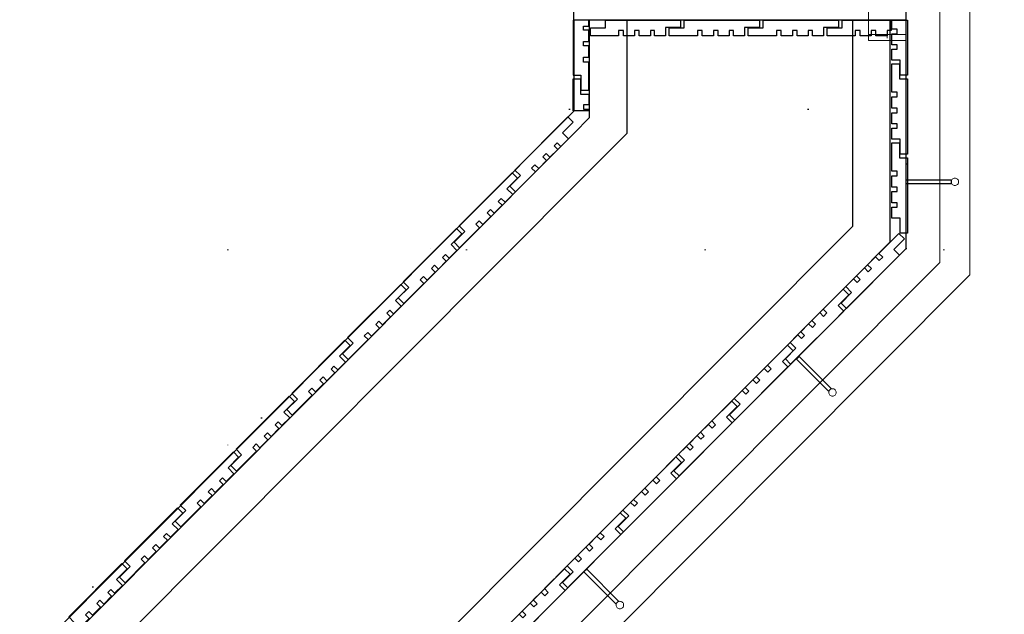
# Model space of a CAD drawing. Header units: millimetres. Extents: x -63554 to 200, y -19084 to 40052.
# Tile 11 of 120: x -45298 to -43988, y -18293 to -17501. Entities that reach past the tile are written whole.
import ezdxf

# ---------------------------------------------------------------- set-up
doc = ezdxf.new("R2010")
doc.units = ezdxf.units.MM
doc.header["$MEASUREMENT"] = 0
doc.linetypes.add('Dotted', pattern=[317.499995, 0, -317.499995])
for name, color, linetype in [('New_1154_Välistrepid_ kaldteed ja terrassid', 7, 'Continuous'), ('New_1252_Varikatused', 7, 'Continuous'), ('New_1253_Välistasandite piirded ja käsipuud', 7, 'Continuous'), ('New_Archicad Doors', 7, 'Continuous')]:
    doc.layers.add(name, color=color, linetype=linetype)
for name, color, linetype, lineweight in [('New_1154_Välistrepid_ kaldteed ja terrassid_Pen_No__41', 7, 'Continuous', 25), ('New_1252_Varikatused_Pen_No__1', 7, 'Continuous', 13), ('New_1252_Varikatused_Pen_No__41', 7, 'Continuous', 25), ('New_1253_Välistasandite piirded ja käsipuud_Pen_No__1', 7, 'Continuous', 13), ('New_1253_Välistasandite piirded ja käsipuud_Pen_No__41', 7, 'Continuous', 25), ('New_Archicad Doors_Pen_No__101', 252, 'Continuous', 13)]:
    doc.layers.add(name, color=color, linetype=linetype, lineweight=lineweight)

# ---------------------------------------------------------------- blocks, each defined once
blk = doc.blocks.new('Slab_2_1', base_point=(-44117, -17501.9))
at = {"layer": 'New_1252_Varikatused_Pen_No__41', "color": 7, "linetype": 'Continuous', "lineweight": 25, "flags": 128}
blk.add_lwpolyline([(-44117, -17501.9), (-44117, -17575.3), (-44127, -17575.3), (-44127, -17555.3), (-44138, -17555.3), (-44138, -17540.7), (-44131, -17540.7), (-44131, -17535), (-44138, -17535), (-44138, -17520.2), (-44131, -17520.2), (-44131, -17514.1), (-44138, -17514.1), (-44138, -17501.9)], close=True, dxfattribs=at)
blk = doc.blocks.new('Slab_149_1', base_point=(-44119, -17714.6))
at = {"layer": 'New_1253_Välistasandite piirded ja käsipuud_Pen_No__41', "color": 7, "linetype": 'Continuous', "lineweight": 25, "flags": 128}
blk.add_lwpolyline([(-44119, -17714.6), (-44059, -17714.6), (-44059, -17719.6), (-44119, -17719.6)], close=True, dxfattribs=at)
blk = doc.blocks.new('Slab_150_1', base_point=(-44119, -17714.6))
at = {"layer": 'New_1253_Välistasandite piirded ja käsipuud_Pen_No__41', "color": 7, "linetype": 'Continuous', "lineweight": 25, "flags": 128}
blk.add_lwpolyline([(-44119, -17714.6), (-44059, -17714.6), (-44059, -17719.6), (-44119, -17719.6)], close=True, dxfattribs=at)
blk = doc.blocks.new('Slab_153_1', base_point=(-44543.9, -18232.5))
at = {"layer": 'New_1253_Välistasandite piirded ja käsipuud_Pen_No__41', "color": 7, "linetype": 'Continuous', "lineweight": 25, "flags": 128}
blk.add_lwpolyline([(-44543.9, -18232.5), (-44501.5, -18274.9), (-44505.1, -18278.4), (-44547.5, -18236)], close=True, dxfattribs=at)
blk = doc.blocks.new('Slab_154_1', base_point=(-44543.9, -18232.5))
at = {"layer": 'New_1253_Välistasandite piirded ja käsipuud_Pen_No__41', "color": 7, "linetype": 'Continuous', "lineweight": 25, "flags": 128}
blk.add_lwpolyline([(-44543.9, -18232.5), (-44501.5, -18274.9), (-44505.1, -18278.4), (-44547.5, -18236)], close=True, dxfattribs=at)
blk = doc.blocks.new('Slab_155_1', base_point=(-44261.1, -17949.6))
at = {"layer": 'New_1253_Välistasandite piirded ja käsipuud_Pen_No__41', "color": 7, "linetype": 'Continuous', "lineweight": 25, "flags": 128}
blk.add_lwpolyline([(-44261.1, -17949.6), (-44218.7, -17992.1), (-44222.2, -17995.6), (-44264.6, -17953.2)], close=True, dxfattribs=at)
blk = doc.blocks.new('Slab_156_1', base_point=(-44261.1, -17949.6))
at = {"layer": 'New_1253_Välistasandite piirded ja käsipuud_Pen_No__41', "color": 7, "linetype": 'Continuous', "lineweight": 25, "flags": 128}
blk.add_lwpolyline([(-44261.1, -17949.6), (-44218.7, -17992.1), (-44222.2, -17995.6), (-44264.6, -17953.2)], close=True, dxfattribs=at)
blk = doc.blocks.new('Column_147_1', base_point=(-44054, -17717.1))
at = {"layer": 'New_1253_Välistasandite piirded ja käsipuud_Pen_No__1', "color": 7, "linetype": 'Continuous', "lineweight": 13, "flags": 128}
blk.add_lwpolyline([(-44059, -17717.1, -0.414214), (-44054, -17712.1, -0.414214), (-44049, -17717.1, -0.414214), (-44054, -17722.1, -0.414214)], format="xyb", close=True, dxfattribs=at)
blk = doc.blocks.new('Column_148_1', base_point=(-44054, -17717.1))
at = {"layer": 'New_1253_Välistasandite piirded ja käsipuud_Pen_No__1', "color": 7, "linetype": 'Continuous', "lineweight": 13, "flags": 128}
blk.add_lwpolyline([(-44059, -17717.1, -0.414214), (-44054, -17712.1, -0.414214), (-44049, -17717.1, -0.414214), (-44054, -17722.1, -0.414214)], format="xyb", close=True, dxfattribs=at)
blk = doc.blocks.new('Column_151_1', base_point=(-44499.8, -18280.2))
at = {"layer": 'New_1253_Välistasandite piirded ja käsipuud_Pen_No__1', "color": 7, "linetype": 'Continuous', "lineweight": 13, "flags": 128}
blk.add_lwpolyline([(-44503.3, -18276.7, -0.414214), (-44496.2, -18276.7, -0.414214), (-44496.2, -18283.7, -0.414214), (-44503.3, -18283.7, -0.414214)], format="xyb", close=True, dxfattribs=at)
blk = doc.blocks.new('Column_152_1', base_point=(-44499.8, -18280.2))
at = {"layer": 'New_1253_Välistasandite piirded ja käsipuud_Pen_No__1', "color": 7, "linetype": 'Continuous', "lineweight": 13, "flags": 128}
blk.add_lwpolyline([(-44503.3, -18276.7, -0.414214), (-44496.2, -18276.7, -0.414214), (-44496.2, -18283.7, -0.414214), (-44503.3, -18283.7, -0.414214)], format="xyb", close=True, dxfattribs=at)
blk = doc.blocks.new('Column_153_1', base_point=(-44216.9, -17997.4))
at = {"layer": 'New_1253_Välistasandite piirded ja käsipuud_Pen_No__1', "color": 7, "linetype": 'Continuous', "lineweight": 13, "flags": 128}
blk.add_lwpolyline([(-44220.4, -17993.8, -0.414214), (-44213.4, -17993.8, -0.414214), (-44213.4, -18000.9, -0.414214), (-44220.4, -18000.9, -0.414214)], format="xyb", close=True, dxfattribs=at)
blk = doc.blocks.new('Column_154_1', base_point=(-44216.9, -17997.4))
at = {"layer": 'New_1253_Välistasandite piirded ja käsipuud_Pen_No__1', "color": 7, "linetype": 'Continuous', "lineweight": 13, "flags": 128}
blk.add_lwpolyline([(-44220.4, -17993.8, -0.414214), (-44213.4, -17993.8, -0.414214), (-44213.4, -18000.9, -0.414214), (-44220.4, -18000.9, -0.414214)], format="xyb", close=True, dxfattribs=at)
blk = doc.blocks.new('Slab_175_1', base_point=(-37893.5, -18705.5))
at = {"layer": 'New_1154_Välistrepid_ kaldteed ja terrassid_Pen_No__41', "color": 7, "linetype": 'Continuous', "lineweight": 25, "flags": 128}
blk.add_lwpolyline([(-37893.5, -18705.5), (-45016.5, -18705.5), (-44119, -17805.7), (-44119, -17501.9), (-44561, -17501.9), (-44561, -15302.1), (-44119, -15302.1), (-44119, -15230.1), (-38791, -15230.1), (-38791, -15302.1), (-38349, -15302.1), (-38349, -17501.9), (-38791, -17501.9), (-38791, -17805.7)], close=True, dxfattribs=at)
blk = doc.blocks.new('Slab_267_1', base_point=(-44646.2, -17723.1))
at = {"layer": 'New_1252_Varikatused_Pen_No__41', "color": 7, "linetype": 'Continuous', "lineweight": 25, "flags": 128}
blk.add_lwpolyline([(-44646.2, -17723.1), (-44632, -17708.9), (-44639.5, -17701.5), (-44568.8, -17630.8), (-44561.7, -17637.8), (-44575.9, -17652), (-44568.1, -17659.8), (-44578.4, -17670.1), (-44583.3, -17665.1), (-44587.3, -17669.1), (-44582.4, -17674.1), (-44592.8, -17684.5), (-44597.8, -17679.6), (-44602.1, -17683.9), (-44597.2, -17688.9), (-44607.7, -17699.4), (-44612.7, -17694.5), (-44617.2, -17699), (-44612.2, -17704), (-44638.7, -17730.5)], close=True, dxfattribs=at)
blk = doc.blocks.new('Slab_268_1', base_point=(-44720.4, -17797.4))
at = {"layer": 'New_1252_Varikatused_Pen_No__41', "color": 7, "linetype": 'Continuous', "lineweight": 25, "flags": 128}
blk.add_lwpolyline([(-44720.4, -17797.4), (-44706.2, -17783.2), (-44713.7, -17775.8), (-44643, -17705), (-44635.9, -17712.1), (-44650.1, -17726.3), (-44642.3, -17734), (-44652.6, -17744.3), (-44657.5, -17739.4), (-44661.5, -17743.4), (-44656.6, -17748.3), (-44667, -17758.8), (-44672, -17753.9), (-44676.3, -17758.2), (-44671.4, -17763.2), (-44681.9, -17773.7), (-44686.9, -17768.8), (-44691.4, -17773.3), (-44686.4, -17778.2), (-44713, -17804.8)], close=True, dxfattribs=at)
blk = doc.blocks.new('Slab_269_1', base_point=(-44794.6, -17871.6))
at = {"layer": 'New_1252_Varikatused_Pen_No__41', "color": 7, "linetype": 'Continuous', "lineweight": 25, "flags": 128}
blk.add_lwpolyline([(-44794.6, -17871.6), (-44780.5, -17857.5), (-44787.9, -17850.1), (-44717.2, -17779.3), (-44710.1, -17786.4), (-44724.3, -17800.5), (-44716.5, -17808.3), (-44726.8, -17818.6), (-44731.7, -17813.7), (-44735.7, -17817.7), (-44730.8, -17822.6), (-44741.3, -17833.1), (-44746.2, -17828.2), (-44750.5, -17832.5), (-44745.6, -17837.4), (-44756.1, -17848), (-44761.1, -17843.1), (-44765.6, -17847.6), (-44760.6, -17852.5), (-44787.2, -17879.1)], close=True, dxfattribs=at)
blk = doc.blocks.new('Slab_270_1', base_point=(-44868.8, -17945.9))
at = {"layer": 'New_1252_Varikatused_Pen_No__41', "color": 7, "linetype": 'Continuous', "lineweight": 25, "flags": 128}
blk.add_lwpolyline([(-44868.8, -17945.9), (-44854.7, -17931.8), (-44862.1, -17924.4), (-44791.4, -17853.6), (-44784.3, -17860.7), (-44798.5, -17874.8), (-44790.7, -17882.6), (-44801, -17892.9), (-44805.9, -17888), (-44809.9, -17892), (-44805, -17896.9), (-44815.5, -17907.4), (-44820.4, -17902.5), (-44824.7, -17906.8), (-44819.8, -17911.7), (-44830.3, -17922.3), (-44835.3, -17917.4), (-44839.8, -17921.9), (-44834.8, -17926.8), (-44861.4, -17953.4)], close=True, dxfattribs=at)
blk = doc.blocks.new('Slab_271_1', base_point=(-44943, -18020.2))
at = {"layer": 'New_1252_Varikatused_Pen_No__41', "color": 7, "linetype": 'Continuous', "lineweight": 25, "flags": 128}
blk.add_lwpolyline([(-44943, -18020.2), (-44928.9, -18006.1), (-44936.3, -17998.6), (-44865.6, -17927.9), (-44858.5, -17935), (-44872.7, -17949.1), (-44864.9, -17956.9), (-44875.2, -17967.2), (-44880.2, -17962.3), (-44884.1, -17966.2), (-44879.2, -17971.2), (-44889.7, -17981.7), (-44894.6, -17976.7), (-44899, -17981.1), (-44894, -17986), (-44904.6, -17996.6), (-44909.5, -17991.6), (-44914, -17996.1), (-44909.1, -18001.1), (-44935.6, -18027.6)], close=True, dxfattribs=at)
blk = doc.blocks.new('Slab_272_1', base_point=(-45017.2, -18094.5))
at = {"layer": 'New_1252_Varikatused_Pen_No__41', "color": 7, "linetype": 'Continuous', "lineweight": 25, "flags": 128}
blk.add_lwpolyline([(-45017.2, -18094.5), (-45003.1, -18080.4), (-45010.5, -18072.9), (-44939.8, -18002.2), (-44932.8, -18009.3), (-44946.9, -18023.4), (-44939.1, -18031.2), (-44949.4, -18041.5), (-44954.4, -18036.5), (-44958.3, -18040.5), (-44953.4, -18045.5), (-44963.9, -18056), (-44968.8, -18051), (-44973.2, -18055.4), (-44968.2, -18060.3), (-44978.8, -18070.9), (-44983.7, -18065.9), (-44988.2, -18070.4), (-44983.3, -18075.4), (-45009.8, -18101.9)], close=True, dxfattribs=at)
blk = doc.blocks.new('Slab_273_1', base_point=(-45091.4, -18168.8))
at = {"layer": 'New_1252_Varikatused_Pen_No__41', "color": 7, "linetype": 'Continuous', "lineweight": 25, "flags": 128}
blk.add_lwpolyline([(-45091.4, -18168.8), (-45077.3, -18154.6), (-45084.7, -18147.2), (-45014, -18076.5), (-45007, -18083.5), (-45021.1, -18097.7), (-45013.3, -18105.5), (-45023.6, -18115.8), (-45028.6, -18110.8), (-45032.6, -18114.8), (-45027.6, -18119.8), (-45038.1, -18130.3), (-45043, -18125.3), (-45047.4, -18129.6), (-45042.4, -18134.6), (-45053, -18145.2), (-45057.9, -18140.2), (-45062.4, -18144.7), (-45057.5, -18149.7), (-45084, -18176.2)], close=True, dxfattribs=at)
blk = doc.blocks.new('Slab_274_1', base_point=(-45165.6, -18243.1))
at = {"layer": 'New_1252_Varikatused_Pen_No__41', "color": 7, "linetype": 'Continuous', "lineweight": 25, "flags": 128}
blk.add_lwpolyline([(-45165.6, -18243.1), (-45151.5, -18228.9), (-45158.9, -18221.5), (-45088.2, -18150.8), (-45081.2, -18157.8), (-45095.3, -18172), (-45087.5, -18179.7), (-45097.8, -18190.1), (-45102.8, -18185.1), (-45106.8, -18189.1), (-45101.8, -18194), (-45112.3, -18204.5), (-45117.2, -18199.6), (-45121.6, -18203.9), (-45116.6, -18208.9), (-45127.2, -18219.4), (-45132.1, -18214.5), (-45136.6, -18219), (-45131.7, -18223.9), (-45158.2, -18250.5)], close=True, dxfattribs=at)
blk = doc.blocks.new('Slab_275_1', base_point=(-45239.8, -18317.4))
at = {"layer": 'New_1252_Varikatused_Pen_No__41', "color": 7, "linetype": 'Continuous', "lineweight": 25, "flags": 128}
blk.add_lwpolyline([(-45239.8, -18317.4), (-45225.7, -18303.2), (-45233.1, -18295.8), (-45162.5, -18225), (-45155.4, -18232.1), (-45169.5, -18246.3), (-45161.7, -18254), (-45172, -18264.3), (-45177, -18259.4), (-45181, -18263.4), (-45176, -18268.3), (-45186.5, -18278.8), (-45191.5, -18273.9), (-45195.8, -18278.2), (-45190.8, -18283.2), (-45201.4, -18293.7), (-45206.3, -18288.8), (-45210.8, -18293.3), (-45205.9, -18298.2), (-45232.4, -18324.8)], close=True, dxfattribs=at)
blk = doc.blocks.new('Slab_305_1', base_point=(-44329, -17512.4))
at = {"layer": 'New_1252_Varikatused_Pen_No__41', "color": 7, "linetype": 'Continuous', "lineweight": 25, "flags": 128}
blk.add_lwpolyline([(-44329, -17512.4), (-44309, -17512.4), (-44309, -17501.9), (-44209, -17501.9), (-44209, -17511.9), (-44229, -17511.9), (-44229, -17522.9), (-44243.6, -17522.9), (-44243.6, -17515.9), (-44249.2, -17515.9), (-44249.2, -17522.9), (-44264, -17522.9), (-44264, -17515.9), (-44270.2, -17515.9), (-44270.2, -17522.9), (-44285.1, -17522.9), (-44285.1, -17515.9), (-44291.5, -17515.9), (-44291.5, -17522.9), (-44329, -17522.9)], close=True, dxfattribs=at)
blk = doc.blocks.new('Slab_306_1', base_point=(-44434, -17512.4))
at = {"layer": 'New_1252_Varikatused_Pen_No__41', "color": 7, "linetype": 'Continuous', "lineweight": 25, "flags": 128}
blk.add_lwpolyline([(-44434, -17512.4), (-44414, -17512.4), (-44414, -17501.9), (-44314, -17501.9), (-44314, -17511.9), (-44334, -17511.9), (-44334, -17522.9), (-44348.6, -17522.9), (-44348.6, -17515.9), (-44354.2, -17515.9), (-44354.2, -17522.9), (-44369, -17522.9), (-44369, -17515.9), (-44375.2, -17515.9), (-44375.2, -17522.9), (-44390.1, -17522.9), (-44390.1, -17515.9), (-44396.5, -17515.9), (-44396.5, -17522.9), (-44434, -17522.9)], close=True, dxfattribs=at)
blk = doc.blocks.new('Slab_307_1', base_point=(-44539, -17512.4))
at = {"layer": 'New_1252_Varikatused_Pen_No__41', "color": 7, "linetype": 'Continuous', "lineweight": 25, "flags": 128}
blk.add_lwpolyline([(-44539, -17512.4), (-44519, -17512.4), (-44519, -17501.9), (-44419, -17501.9), (-44419, -17511.9), (-44439, -17511.9), (-44439, -17522.9), (-44453.6, -17522.9), (-44453.6, -17515.9), (-44459.2, -17515.9), (-44459.2, -17522.9), (-44474, -17522.9), (-44474, -17515.9), (-44480.2, -17515.9), (-44480.2, -17522.9), (-44495.1, -17522.9), (-44495.1, -17515.9), (-44501.5, -17515.9), (-44501.5, -17522.9), (-44539, -17522.9)], close=True, dxfattribs=at)
blk = doc.blocks.new('Slab_308_1', base_point=(-44127.5, -17560.3))
at = {"layer": 'New_1252_Varikatused_Pen_No__41', "color": 7, "linetype": 'Continuous', "lineweight": 25, "flags": 128}
blk.add_lwpolyline([(-44127.5, -17560.3), (-44127.5, -17580.3), (-44117, -17580.3), (-44117, -17680.3), (-44127, -17680.3), (-44127, -17660.3), (-44138, -17660.3), (-44138, -17645.7), (-44131, -17645.7), (-44131, -17640), (-44138, -17640), (-44138, -17625.2), (-44131, -17625.2), (-44131, -17619.1), (-44138, -17619.1), (-44138, -17604.2), (-44131, -17604.2), (-44131, -17597.8), (-44138, -17597.8), (-44138, -17560.3)], close=True, dxfattribs=at)
blk = doc.blocks.new('Slab_313_1', base_point=(-44566, -18239.2))
at = {"layer": 'New_1252_Varikatused_Pen_No__41', "color": 7, "linetype": 'Continuous', "lineweight": 25, "flags": 128}
blk.add_lwpolyline([(-44566, -18239.2), (-44580.1, -18253.4), (-44572.7, -18260.8), (-44643.3, -18331.6), (-44650.4, -18324.5), (-44636.3, -18310.3), (-44644.1, -18302.6), (-44633.8, -18292.3), (-44628.8, -18297.2), (-44624.8, -18293.2), (-44629.8, -18288.3), (-44619.3, -18277.8), (-44614.4, -18282.7), (-44610, -18278.4), (-44615, -18273.4), (-44604.4, -18262.9), (-44599.5, -18267.8), (-44595, -18263.3), (-44599.9, -18258.3), (-44573.4, -18231.8)], close=True, dxfattribs=at)
blk = doc.blocks.new('Slab_314_1', base_point=(-44491.9, -18164.8))
at = {"layer": 'New_1252_Varikatused_Pen_No__41', "color": 7, "linetype": 'Continuous', "lineweight": 25, "flags": 128}
blk.add_lwpolyline([(-44491.9, -18164.8), (-44506, -18179), (-44498.5, -18186.4), (-44569.2, -18257.2), (-44576.2, -18250.2), (-44562.1, -18236), (-44569.9, -18228.2), (-44559.6, -18217.9), (-44554.7, -18222.9), (-44550.7, -18218.9), (-44555.6, -18213.9), (-44545.2, -18203.4), (-44540.2, -18208.4), (-44535.9, -18204), (-44540.8, -18199.1), (-44530.3, -18188.5), (-44525.3, -18193.5), (-44520.8, -18188.9), (-44525.8, -18184), (-44499.3, -18157.4)], close=True, dxfattribs=at)
blk = doc.blocks.new('Slab_315_1', base_point=(-44417.7, -18090.5))
at = {"layer": 'New_1252_Varikatused_Pen_No__41', "color": 7, "linetype": 'Continuous', "lineweight": 25, "flags": 128}
blk.add_lwpolyline([(-44417.7, -18090.5), (-44431.8, -18104.7), (-44424.4, -18112.1), (-44495, -18182.9), (-44502.1, -18175.8), (-44488, -18161.7), (-44495.8, -18153.9), (-44485.5, -18143.6), (-44480.5, -18148.5), (-44476.5, -18144.5), (-44481.5, -18139.6), (-44471, -18129.1), (-44466.1, -18134), (-44461.7, -18129.7), (-44466.7, -18124.7), (-44456.1, -18114.2), (-44451.2, -18119.1), (-44446.7, -18114.6), (-44451.6, -18109.7), (-44425.1, -18083.1)], close=True, dxfattribs=at)
blk = doc.blocks.new('Slab_316_1', base_point=(-44343.6, -18016.2))
at = {"layer": 'New_1252_Varikatused_Pen_No__41', "color": 7, "linetype": 'Continuous', "lineweight": 25, "flags": 128}
blk.add_lwpolyline([(-44343.6, -18016.2), (-44357.7, -18030.3), (-44350.2, -18037.7), (-44420.9, -18108.5), (-44427.9, -18101.5), (-44413.8, -18087.3), (-44421.6, -18079.6), (-44411.3, -18069.2), (-44406.4, -18074.2), (-44402.4, -18070.2), (-44407.3, -18065.2), (-44396.9, -18054.7), (-44391.9, -18059.7), (-44387.6, -18055.3), (-44392.5, -18050.4), (-44382, -18039.8), (-44377, -18044.8), (-44372.5, -18040.3), (-44377.5, -18035.3), (-44351, -18008.8)], close=True, dxfattribs=at)
blk = doc.blocks.new('Slab_317_1', base_point=(-44269.4, -17941.8))
at = {"layer": 'New_1252_Varikatused_Pen_No__41', "color": 7, "linetype": 'Continuous', "lineweight": 25, "flags": 128}
blk.add_lwpolyline([(-44269.4, -17941.8), (-44283.5, -17956), (-44276.1, -17963.4), (-44346.7, -18034.2), (-44353.8, -18027.1), (-44339.7, -18013), (-44347.5, -18005.2), (-44337.2, -17994.9), (-44332.2, -17999.8), (-44328.2, -17995.8), (-44333.2, -17990.9), (-44322.7, -17980.4), (-44317.8, -17985.3), (-44313.4, -17981), (-44318.4, -17976.1), (-44307.8, -17965.5), (-44302.9, -17970.4), (-44298.4, -17965.9), (-44303.3, -17961), (-44276.8, -17934.4)], close=True, dxfattribs=at)
blk = doc.blocks.new('Slab_318_1', base_point=(-44195.3, -17867.5))
at = {"layer": 'New_1252_Varikatused_Pen_No__41', "color": 7, "linetype": 'Continuous', "lineweight": 25, "flags": 128}
blk.add_lwpolyline([(-44195.3, -17867.5), (-44209.4, -17881.6), (-44201.9, -17889.1), (-44272.6, -17959.9), (-44279.6, -17952.8), (-44265.5, -17938.6), (-44273.3, -17930.9), (-44263, -17920.5), (-44258.1, -17925.5), (-44254.1, -17921.5), (-44259, -17916.6), (-44248.6, -17906.1), (-44243.6, -17911), (-44239.3, -17906.7), (-44244.2, -17901.7), (-44233.7, -17891.1), (-44228.7, -17896.1), (-44224.2, -17891.6), (-44229.2, -17886.6), (-44202.7, -17860.1)], close=True, dxfattribs=at)
blk = doc.blocks.new('Slab_319_1', base_point=(-44121.1, -17793.1))
at = {"layer": 'New_1252_Varikatused_Pen_No__41', "color": 7, "linetype": 'Continuous', "lineweight": 25, "flags": 128}
blk.add_lwpolyline([(-44121.1, -17793.1), (-44135.2, -17807.3), (-44127.8, -17814.7), (-44198.4, -17885.5), (-44205.5, -17878.5), (-44191.4, -17864.3), (-44199.2, -17856.5), (-44188.9, -17846.2), (-44183.9, -17851.1), (-44179.9, -17847.2), (-44184.9, -17842.2), (-44174.4, -17831.7), (-44169.5, -17836.7), (-44165.1, -17832.3), (-44170.1, -17827.4), (-44159.5, -17816.8), (-44154.6, -17821.7), (-44150.1, -17817.2), (-44155, -17812.3), (-44128.5, -17785.7)], close=True, dxfattribs=at)
blk = doc.blocks.new('Slab_321_1', base_point=(-44224, -17522.9))
at = {"layer": 'New_1252_Varikatused_Pen_No__41', "color": 7, "linetype": 'Continuous', "lineweight": 25, "flags": 128}
blk.add_lwpolyline([(-44224, -17522.9), (-44224, -17512.4), (-44204, -17512.4), (-44204, -17501.9), (-44138.6, -17501.9), (-44138.6, -17515.9), (-44144.2, -17515.9), (-44144.2, -17522.9), (-44159, -17522.9), (-44159, -17515.9), (-44165.2, -17515.9), (-44165.2, -17522.9), (-44180.1, -17522.9), (-44180.1, -17515.9), (-44186.5, -17515.9), (-44186.5, -17522.9)], close=True, dxfattribs=at)
blk = doc.blocks.new('Slab_322_1', base_point=(-44127.5, -17665.3))
at = {"layer": 'New_1252_Varikatused_Pen_No__41', "color": 7, "linetype": 'Continuous', "lineweight": 25, "flags": 128}
blk.add_lwpolyline([(-44127.5, -17665.3), (-44127.5, -17685.3), (-44117, -17685.3), (-44117, -17785.3), (-44127, -17785.3), (-44127, -17765.3), (-44138, -17765.3), (-44138, -17750.7), (-44131, -17750.7), (-44131, -17745), (-44138, -17745), (-44138, -17730.2), (-44131, -17730.2), (-44131, -17724.1), (-44138, -17724.1), (-44138, -17709.2), (-44131, -17709.2), (-44131, -17702.8), (-44138, -17702.8), (-44138, -17665.3)], close=True, dxfattribs=at)
blk = doc.blocks.new('Slab_324_1', base_point=(-44551.5, -17595.3))
at = {"layer": 'New_1252_Varikatused_Pen_No__41', "color": 7, "linetype": 'Continuous', "lineweight": 25, "flags": 128}
blk.add_lwpolyline([(-44551.5, -17595.3), (-44541, -17595.3), (-44541, -17557.7), (-44548, -17557.7), (-44548, -17551.4), (-44541, -17551.4), (-44541, -17536.4), (-44548, -17536.4), (-44548, -17530.3), (-44541, -17530.3), (-44541, -17515.5), (-44548, -17515.5), (-44548, -17509.8), (-44541, -17509.8), (-44541, -17501.9), (-44562, -17501.9), (-44562, -17575.3), (-44551.5, -17575.3)], close=True, dxfattribs=at)
blk = doc.blocks.new('Slab_325_1', base_point=(-44562, -17622.6))
at = {"layer": 'New_1252_Varikatused_Pen_No__41', "color": 7, "linetype": 'Continuous', "lineweight": 25, "flags": 128}
blk.add_lwpolyline([(-44562, -17622.6), (-44562, -17580.3), (-44552, -17580.3), (-44552, -17600.3), (-44541, -17600.3), (-44541, -17614.8), (-44548, -17614.8), (-44548, -17620.5), (-44541, -17620.5), (-44541, -17622.6)], close=True, dxfattribs=at)
blk = doc.blocks.new('Wall_63_1', base_point=(-45016.5, -18705.5))
at = {"layer": 'New_1252_Varikatused_Pen_No__41', "color": 7, "linetype": 'Continuous', "lineweight": 25}
for p, q in [((-44561, -17652.7), (-44540, -17631.6)), ((-45540.3, -18634.5), (-44561, -17652.7)), ((-44540, -17702.4), (-44490, -17652.3)), ((-45481, -18645.9), (-44540, -17702.4)), ((-44490, -18077.1), (-44190, -17776.3)), ((-44190, -17847.1), (-44140, -17797)), ((-45042.8, -18702.1), (-44190, -17847.1)), ((-45095.8, -18684.5), (-44490, -18077.1))]:
    blk.add_line(p, q, dxfattribs=at)
at = {"layer": 'New_1252_Varikatused_Pen_No__41', "color": 7, "linetype": 'Continuous', "lineweight": 25, "flags": 128}
for points in [[(-44561, -17623), (-45569.9, -18634.5)], [(-44119, -17805.7), (-44119, -17776)], [(-45016.5, -18705.5), (-44119, -17805.7)]]:
    blk.add_lwpolyline(points, dxfattribs=at)
blk = doc.blocks.new('Simple Door Opening[23]_1')
at = {"layer": 'New_Archicad Doors_Pen_No__101', "color": 252, "linetype": 'Continuous', "lineweight": 13}
for p, q in [((-44540, -17501.9), (-44561, -17501.9)), ((-44490, -17501.9), (-44540, -17501.9)), ((-44190, -17501.9), (-44490, -17501.9)), ((-44140, -17501.9), (-44190, -17501.9)), ((-44119, -17501.9), (-44140, -17501.9))]:
    blk.add_line(p, q, dxfattribs=at)
blk = doc.blocks.new('Wall_64_1', base_point=(-44119, -17805.7))
at = {"layer": 'New_1252_Varikatused_Pen_No__41', "color": 7, "linetype": 'Continuous', "lineweight": 25}
for p, q in [((-44540, -17501.9), (-44561, -17501.9)), ((-44540, -17601.9), (-44540, -17501.9)), ((-44490, -17501.9), (-44540, -17501.9)), ((-44490, -17581.5), (-44490, -17501.9)), ((-44190, -17501.9), (-44490, -17501.9)), ((-44190, -17776.3), (-44190, -17501.9)), ((-44140, -17501.9), (-44190, -17501.9)), ((-44140, -17726.2), (-44140, -17501.9)), ((-44119, -17501.9), (-44140, -17501.9)), ((-44490, -17652.3), (-44490, -17581.5)), ((-44540, -17631.6), (-44540, -17601.9)), ((-44140, -17797), (-44140, -17726.2))]:
    blk.add_line(p, q, dxfattribs=at)
at = {"layer": 'New_1252_Varikatused_Pen_No__41', "color": 7, "linetype": 'Continuous', "lineweight": 25, "flags": 128}
for points in [[(-44561, -17501.9), (-44561, -17623)], [(-44119, -17776), (-44119, -17501.9)]]:
    blk.add_lwpolyline(points, dxfattribs=at)
at = {"layer": 'New_Archicad Doors', "color": 252, "linetype": 'Continuous', "lineweight": 13}
blk.add_blockref('Simple Door Opening[23]_1', (0, 0), dxfattribs=at)
blk = doc.blocks.new('Roof_13_1', base_point=(-38343, -17620.5))
at = {"layer": 'New_1252_Varikatused_Pen_No__41', "color": 7, "linetype": 'Dotted', "lineweight": 25, "flags": 128}
for points in [[(-45649.7, -18705.5), (-44566.9, -17620.5)], [(-44566.9, -17620.5), (-38343, -17620.5)]]:
    blk.add_lwpolyline(points, dxfattribs=at)
blk = doc.blocks.new('Roof_14_1', base_point=(-38791, -17693.4))
at = {"layer": 'New_1252_Varikatused_Pen_No__41', "color": 7, "linetype": 'Dotted', "lineweight": 25, "flags": 128}
for points in [[(-44119, -17693.4), (-44119, -13130.2)], [(-38791, -17693.4), (-44119, -17693.4)], [(-44119, -17693.4), (-44119, -17805.7)], [(-44119, -17805.7), (-38791, -17805.7)]]:
    blk.add_lwpolyline(points, dxfattribs=at)
blk = doc.blocks.new('Roof_20_1', base_point=(-40911, -18705.5))
at = {"layer": 'New_1154_Välistrepid_ kaldteed ja terrassid_Pen_No__41', "color": 7, "linetype": 'Continuous', "lineweight": 25, "flags": 128}
for points in [[(-44119, -17805.7), (-44119, -15530.1)], [(-45016.7, -18705.5), (-44119, -17805.7)]]:
    blk.add_lwpolyline(points, dxfattribs=at)
blk = doc.blocks.new('Railing_13_1')
at = {"layer": 'New_1253_Välistasandite piirded ja käsipuud_Pen_No__1', "color": 7, "linetype": 'Continuous', "lineweight": 13}
for p, q in [((-44074, -15302.1), (-44074, -17824.3)), ((-44074, -15302.1), (-44074, -17824.3)), ((-44034, -17840.8), (-44034, -15302.1)), ((-44034, -17840.8), (-44034, -15302.1)), ((-44074, -17824.3), (-44984.6, -18737.3)), ((-44074, -17824.3), (-44984.6, -18737.3)), ((-44956.3, -18765.5), (-44034, -17840.8)), ((-44956.3, -18765.5), (-44034, -17840.8))]:
    blk.add_line(p, q, dxfattribs=at)
blk = doc.blocks.new('Railing_14_1')
at = {"layer": 'New_1253_Välistasandite piirded ja käsipuud_Pen_No__1', "color": 7, "linetype": 'Continuous', "lineweight": 13}
for p, q in [((-44119, -17521.1), (-44169, -17521.1)), ((-44144, -17526.1), (-44144, -17516.1))]:
    blk.add_line(p, q, dxfattribs=at)
at = {"layer": 'New_1253_Välistasandite piirded ja käsipuud_Pen_No__1', "color": 7, "linetype": 'Continuous', "lineweight": 13, "flags": 128}
blk.add_lwpolyline([(-44119, -15330.1), (-44169, -15330.1), (-44169, -17528.9), (-44119, -17528.9)], close=True, dxfattribs=at)
blk = doc.blocks.new('Beam_2_1', base_point=(-45021.6, -18701.8))
at = {"layer": 'New_1252_Varikatused_Pen_No__1', "color": 7, "linetype": 'Dotted', "lineweight": 13}
for p, q in [((-45021.6, -17807.7), (-37890.2, -17807.7)), ((-45021.6, -18702.5), (-45021.6, -17807.7))]:
    blk.add_line(p, q, dxfattribs=at)

msp = doc.modelspace()

# ---------------------------------------------------------------- block references
at = {"layer": 'New_1154_Välistrepid_ kaldteed ja terrassid', "color": 7, "linetype": 'Continuous', "lineweight": 25}
for name, p in [('Slab_175_1', (-37893.5, -18705.5)), ('Roof_20_1', (-40911, -18705.5))]:
    msp.add_blockref(name, p, dxfattribs=at)
at = {"layer": 'New_1252_Varikatused', "color": 7, "linetype": 'Continuous', "lineweight": 25}
for name, p in [('Roof_14_1', (-38791, -17693.4)), ('Slab_324_1', (-44551.5, -17595.3)), ('Slab_307_1', (-44539, -17512.4)), ('Slab_306_1', (-44434, -17512.4)), ('Slab_305_1', (-44329, -17512.4)), ('Slab_321_1', (-44224, -17522.9)), ('Slab_2_1', (-44117, -17501.9)), ('Slab_308_1', (-44127.5, -17560.3)), ('Slab_325_1', (-44562, -17622.6)), ('Roof_13_1', (-38343, -17620.5)), ('Slab_267_1', (-44646.2, -17723.1)), ('Slab_322_1', (-44127.5, -17665.3)), ('Slab_268_1', (-44720.4, -17797.4)), ('Slab_269_1', (-44794.6, -17871.6)), ('Slab_319_1', (-44121.1, -17793.1)), ('Slab_270_1', (-44868.8, -17945.9)), ('Slab_318_1', (-44195.3, -17867.5)), ('Slab_271_1', (-44943, -18020.2)), ('Slab_317_1', (-44269.4, -17941.8)), ('Slab_272_1', (-45017.2, -18094.5)), ('Slab_316_1', (-44343.6, -18016.2)), ('Slab_273_1', (-45091.4, -18168.8)), ('Slab_315_1', (-44417.7, -18090.5)), ('Slab_274_1', (-45165.6, -18243.1)), ('Slab_314_1', (-44491.9, -18164.8)), ('Slab_275_1', (-45239.8, -18317.4)), ('Slab_313_1', (-44566, -18239.2))]:
    msp.add_blockref(name, p, dxfattribs=at)
at = {"layer": 'New_1252_Varikatused', "color": 7, "lineweight": 25}
for name, p in [('Wall_64_1', (-44119, -17805.7)), ('Wall_63_1', (-45016.5, -18705.5))]:
    msp.add_blockref(name, p, dxfattribs=at)
at = {"layer": 'New_1252_Varikatused', "color": 7, "lineweight": 13}
msp.add_blockref('Beam_2_1', (-45021.6, -18701.8), dxfattribs=at)
at = {"layer": 'New_1253_Välistasandite piirded ja käsipuud', "color": 7, "linetype": 'Continuous', "lineweight": 13}
for name in ['Railing_13_1', 'Railing_14_1']:
    msp.add_blockref(name, (0, 0), dxfattribs=at)
at = {"layer": 'New_1253_Välistasandite piirded ja käsipuud', "color": 7, "lineweight": 13}
for name, p in [('Column_147_1', (-44054, -17717.1)), ('Column_148_1', (-44054, -17717.1)), ('Column_153_1', (-44216.9, -17997.4)), ('Column_154_1', (-44216.9, -17997.4)), ('Column_151_1', (-44499.8, -18280.2)), ('Column_152_1', (-44499.8, -18280.2))]:
    msp.add_blockref(name, p, dxfattribs=at)
at = {"layer": 'New_1253_Välistasandite piirded ja käsipuud', "color": 7, "linetype": 'Continuous', "lineweight": 25}
for name, p in [('Slab_149_1', (-44119, -17714.6)), ('Slab_150_1', (-44119, -17714.6)), ('Slab_155_1', (-44261.1, -17949.6)), ('Slab_156_1', (-44261.1, -17949.6)), ('Slab_153_1', (-44543.9, -18232.5)), ('Slab_154_1', (-44543.9, -18232.5))]:
    msp.add_blockref(name, p, dxfattribs=at)

doc.saveas('drawing.dxf')
